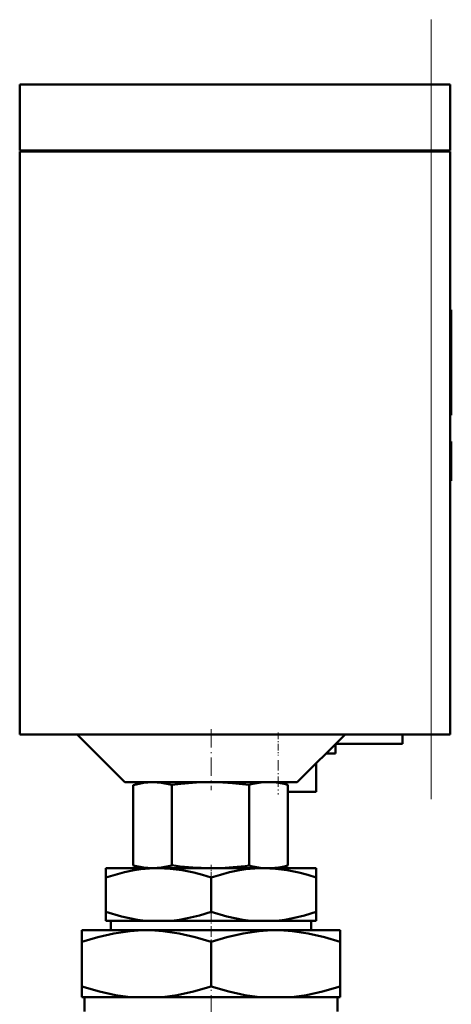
# Model space of a CAD drawing. Extents: x -1438 to 1837, y -1650 to 612.
# Tile 84 of 89: x 1766 to 1811, y -19 to 84. Entities that reach past the tile are written whole.
import ezdxf

# ---------------------------------------------------------------- set-up
doc = ezdxf.new("R2010")
doc.units = 0
doc.linetypes.add('DASHDOT', pattern=[18.5, 12, -3, 0.5, -3])

msp = doc.modelspace()

# ---------------------------------------------------------------- linework, layer by layer
at = {"color": 7, "linetype": 'DASHDOT', "lineweight": 18}
msp.add_line((1808.98, 2.33), (1808.98, 83.93), dxfattribs=at)
at = {"color": 7, "lineweight": 50}
for p, q in [((1765.98, 77.13), (1808.98, 77.13)), ((1765.98, 70.23), (1765.98, 77.13)), ((1810.98, 77.13), (1808.98, 77.13)), ((1810.98, 70.23), (1810.98, 77.13)), ((1765.98, 70.23), (1808.98, 70.23)), ((1765.98, 70.13), (1808.98, 70.13)), ((1765.98, 70.13), (1765.98, 9.13)), ((1766.08, 70.13), (1766.08, 70.23)), ((1810.98, 70.23), (1808.98, 70.23)), ((1808.98, 70.13), (1810.39, 70.13)), ((1810.39, 70.13), (1810.98, 70.13)), ((1810.88, 70.13), (1810.88, 70.23)), ((1810.98, 9.13), (1810.98, 70.13)), ((1810.98, 53.57), (1811.08, 53.57)), ((1811.08, 53.57), (1811.08, 52.05)), ((1810.98, 52.05), (1811.08, 52.05)), ((1811.08, 52.09), (1811.08, 51.09)), ((1811.08, 46.1), (1811.08, 52.05)), ((1811.08, 51.09), (1811.08, 50.1)), ((1811.08, 50.1), (1811.08, 48.09)), ((1811.08, 48.09), (1811.08, 47.46)), ((1811.08, 47.46), (1811.08, 42.52)), ((1811.08, 42.88), (1811.08, 46.1)), ((1810.98, 42.88), (1811.08, 42.88)), ((1810.98, 42.52), (1811.08, 42.52)), ((1810.98, 39.77), (1811.08, 39.77)), ((1810.98, 39.76), (1811.08, 39.76)), ((1810.98, 39.68), (1811.08, 39.68)), ((1811.08, 39.76), (1811.08, 39.77)), ((1811.08, 39.61), (1811.08, 39.76)), ((1811.08, 39.68), (1811.08, 35.79)), ((1810.98, 35.79), (1811.08, 35.79)), ((1810.98, 35.67), (1811.08, 35.67)), ((1811.08, 35.67), (1811.08, 35.79)), ((1765.98, 9.13), (1808.98, 9.13)), ((1776.98, 4.13), (1771.98, 9.13)), ((1799.98, 9.13), (1794.98, 4.13)), ((1805.98, 9.13), (1805.98, 8.13)), ((1810.39, 9.13), (1808.98, 9.13)), ((1810.98, 9.13), (1810.39, 9.13)), ((1805.98, 8.13), (1798.98, 8.13)), ((1798.98, 7.13), (1798.98, 8.13)), ((1797.98, 7.13), (1798.98, 7.13)), ((1796.98, 3.13), (1796.98, 6.13)), ((1776.98, 4.13), (1794.98, 4.13)), ((1778.98, 4.13), (1777.85, 3.82)), ((1792.98, 4.13), (1794.01, 3.85)), ((1777.85, 3.82), (1777.85, -4.58)), ((1781.89, 3.83), (1781.89, -4.58)), ((1789.97, 3.84), (1789.97, -4.6)), ((1794.01, 3.85), (1794.01, -4.6)), ((1794.01, 3.13), (1796.98, 3.13)), ((1774.98, -4.87), (1774.98, -5.86)), ((1780.48, -4.87), (1774.98, -4.87)), ((1778.95, -4.87), (1777.85, -4.58)), ((1778.95, -4.87), (1785.36, -4.87)), ((1791.48, -4.87), (1780.48, -4.87)), ((1786.6, -4.87), (1785.36, -4.87)), ((1786.6, -4.87), (1791.52, -4.87)), ((1796.98, -4.87), (1791.48, -4.87)), ((1792.49, -4.87), (1791.52, -4.87)), ((1792.49, -4.87), (1793.01, -4.87)), ((1793.01, -4.87), (1794.01, -4.6)), ((1796.98, -4.87), (1796.98, -5.86)), ((1774.98, -9.45), (1774.98, -5.86)), ((1785.98, -9.45), (1785.98, -5.86)), ((1796.98, -9.45), (1796.98, -5.86)), ((1774.98, -10.37), (1774.98, -9.45)), ((1796.98, -9.45), (1796.98, -10.37)), ((1779.13, -10.37), (1774.98, -10.37)), ((1775.5, -11.37), (1775.5, -10.37)), ((1779.13, -10.37), (1781.83, -10.37)), ((1790.13, -10.37), (1781.83, -10.37)), ((1790.13, -10.37), (1792.83, -10.37)), ((1796.98, -10.37), (1792.83, -10.37)), ((1796.46, -10.37), (1796.46, -11.37)), ((1772.48, -12.58), (1772.48, -11.37)), ((1779.23, -11.37), (1772.48, -11.37)), ((1792.73, -11.37), (1779.23, -11.37)), ((1799.48, -11.37), (1792.73, -11.37)), ((1799.48, -11.37), (1799.48, -12.58)), ((1772.48, -17.25), (1772.48, -12.58)), ((1785.98, -17.25), (1785.98, -12.58)), ((1799.48, -17.25), (1799.48, -12.58)), ((1772.48, -18.37), (1772.48, -17.25)), ((1799.48, -17.25), (1799.48, -18.37)), ((1777.57, -18.37), (1772.48, -18.37)), ((1772.76, -18.37), (1772.76, -19.87)), ((1777.57, -18.37), (1780.89, -18.37)), ((1791.07, -18.37), (1780.89, -18.37)), ((1791.07, -18.37), (1794.39, -18.37)), ((1799.48, -18.37), (1794.39, -18.37)), ((1799.2, -19.87), (1799.2, -18.37))]:
    msp.add_line(p, q, dxfattribs=at)
at = {"color": 7, "lineweight": 18}
for p, q in [((1808.98, 70.23), (1808.98, 77.13)), ((1808.98, 70.13), (1808.98, 70.23)), ((1808.98, 70.13), (1808.98, 9.13))]:
    msp.add_line(p, q, dxfattribs=at)
at = {"color": 7, "linetype": 'DASHDOT', "lineweight": 18, "ltscale": 0.003}
msp.add_line((1810.97, 47.46), (1811.09, 47.46), dxfattribs=at)
at = {"color": 7, "linetype": 'DASHDOT', "lineweight": 18, "ltscale": 0.159087}
msp.add_line((1785.98, 9.66), (1785.98, 3.29), dxfattribs=at)
at = {"color": 7, "linetype": 'DASHDOT', "lineweight": 18, "ltscale": 0.060014}
msp.add_line((1792.98, 9.33), (1792.98, 6.93), dxfattribs=at)
at = {"color": 7, "linetype": 'DASHDOT', "lineweight": 18, "ltscale": 0.090027}
msp.add_line((1792.98, 6.43), (1792.98, 2.83), dxfattribs=at)
at = {"color": 7, "linetype": 'DASHDOT', "lineweight": 18, "ltscale": 0.036911}
msp.add_line((1785.98, -4.51), (1785.98, -5.99), dxfattribs=at)
at = {"color": 7, "linetype": 'DASHDOT', "lineweight": 18, "ltscale": 0.094162}
msp.add_line((1785.98, -9.14), (1785.98, -12.91), dxfattribs=at)
at = {"color": 7, "linetype": 'DASHDOT', "lineweight": 18, "ltscale": 0.153835}
msp.add_line((1785.98, -22.89), (1785.98, -16.73), dxfattribs=at)
at = {"color": 7, "lineweight": 50}
for points in [[(1785.98, 4.13), (1784.47, 4.08), (1782.83, 3.95), (1781.89, 3.83)], [(1789.97, 3.84), (1788.23, 4.03), (1786.71, 4.12), (1785.98, 4.13)], [(1781.89, 3.83), (1780.81, 4.05), (1779.87, 4.12), (1778.93, 4.05), (1777.85, 3.82)], [(1780.48, -4.87), (1779.55, -4.9), (1778.63, -4.99), (1777.77, -5.12), (1776.92, -5.3), (1775.95, -5.56), (1774.98, -5.86)], [(1777.85, -4.58), (1778.93, -4.8), (1779.87, -4.87), (1780.81, -4.8), (1781.89, -4.58)], [(1785.98, -5.86), (1785.08, -5.57), (1784.17, -5.33), (1782.95, -5.08), (1781.72, -4.93), (1780.48, -4.87)], [(1791.48, -4.87), (1790.55, -4.9), (1789.63, -4.99), (1788.77, -5.12), (1787.92, -5.3), (1786.95, -5.56), (1785.98, -5.86)], [(1796.98, -5.86), (1796.08, -5.57), (1795.17, -5.33), (1793.95, -5.08), (1792.72, -4.93), (1791.48, -4.87)], [(1774.98, -9.45), (1776.63, -9.94), (1777.46, -10.12), (1778.29, -10.27), (1779.13, -10.37)], [(1781.83, -10.37), (1782.68, -10.27), (1783.52, -10.12), (1784.76, -9.83), (1785.98, -9.45)], [(1785.98, -9.45), (1787.63, -9.94), (1788.46, -10.12), (1789.29, -10.27), (1790.13, -10.37)], [(1792.83, -10.37), (1793.68, -10.27), (1794.52, -10.12), (1795.76, -9.83), (1796.98, -9.45)], [(1779.23, -11.37), (1778.37, -11.39), (1777.52, -11.46), (1775.82, -11.7), (1774.14, -12.08), (1772.48, -12.58)], [(1785.98, -12.58), (1784.32, -12.08), (1782.64, -11.7), (1780.94, -11.46), (1780.09, -11.39), (1779.23, -11.37)], [(1792.73, -11.37), (1791.87, -11.39), (1791.02, -11.46), (1789.32, -11.7), (1787.64, -12.08), (1785.98, -12.58)], [(1799.48, -12.58), (1797.82, -12.08), (1796.14, -11.7), (1794.44, -11.46), (1793.59, -11.39), (1792.73, -11.37)], [(1772.48, -17.25), (1774.33, -17.79), (1776, -18.16), (1777.57, -18.37)], [(1780.89, -18.37), (1782.45, -18.16), (1784.13, -17.79), (1785.98, -17.25)], [(1785.98, -17.25), (1787.83, -17.79), (1789.5, -18.16), (1791.07, -18.37)], [(1794.39, -18.37), (1795.95, -18.16), (1797.63, -17.79), (1799.48, -17.25)]]:
    msp.add_lwpolyline(points, dxfattribs=at)
for centre, radius, start, end in [((1792.17, -3.95), 8.1, 93.8646, 105.7504), ((1791.84, -3.92), 8.07, 74.3961, 86.1527), ((1786.23, 26.31), 31.19, 262.0055, 268.4072), ((1785.74, 26.1), 30.99, 271.5777, 277.8431), ((1792.2, 3.33), 8.24, 254.3235, 265.2431), ((1791.82, 3.3), 8.2, 274.7406, 285.5314)]:
    msp.add_arc(centre, radius, start, end, dxfattribs=at)

doc.saveas('drawing.dxf')
